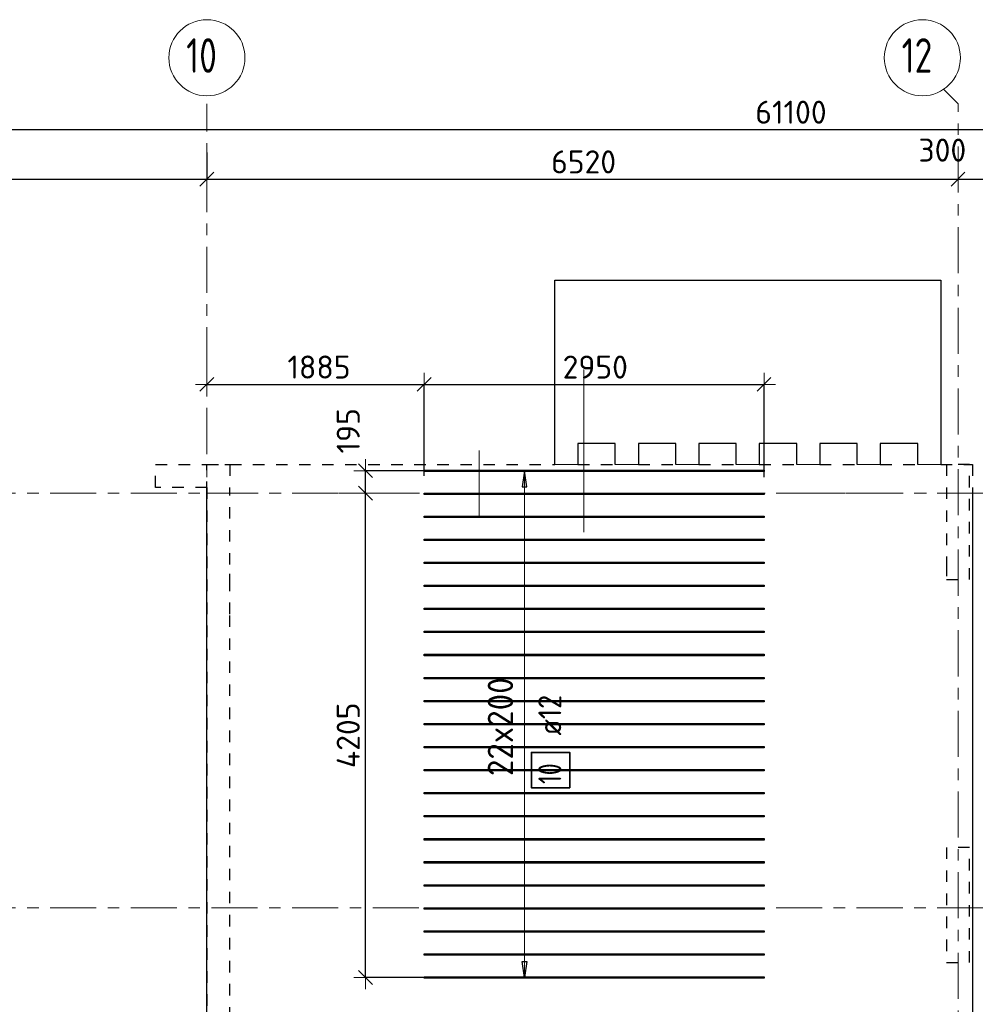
# Model space of a CAD drawing. Header units: metres. Extents: x -38 to 97, y -15 to 21.
# Tile 6 of 184: x 24.41 to 32.7, y 11.96 to 20.51. Entities that reach past the tile are written whole.
import ezdxf

# ---------------------------------------------------------------- set-up
doc = ezdxf.new("R2010")
doc.units = ezdxf.units.M
doc.header["$PDMODE"] = 65
for name, pattern in [('______11', [0.5, 0.4, -0.05, 0, -0.05]), ('______2', [0.0405, 0.03, -0.0105]), ('______3', [0.5, 0.4, -0.1]), ('______5', [1.1, 0.8, -0.1, 0.1, -0.1])]:
    doc.linetypes.add(name, pattern=pattern)
for name, color, linetype, lineweight in [('XR$1$Осевая линия (1)', 7, '______5', 13), ('XR$1$Размерная линия (1)', 7, 'Continuous', 13), ('XR$5$Балка (1)', 7, '______3', 13), ('XR$5$Перекрытие (1)', 7, 'Continuous', 35), ('XR$5$Размерная линия (1)', 7, 'Continuous', 13)]:
    doc.layers.add(name, color=color, linetype=linetype, lineweight=lineweight)
doc.layers.add('XR$5$Арм.стержн.Доп. Арм верхн.зоны Х', color=7, linetype='Continuous', lineweight=35, true_color=0x8c8cff)
doc.layers.add('XR$7$Стена_ бетон несущ.', color=7, linetype='Continuous', lineweight=70, true_color=0xb4b496)
doc.styles.add('ISOCPEUR', font='txt')
doc.dimstyles.new('DIMSTYLE_3', dxfattribs={"dimtxt": 0.2, "dimasz": 0.2, "dimexe": 0, "dimexo": 0, "dimgap": 0.1, "dimtad": 2, "dimdec": 0, "dimlfac": 1000, "dimrnd": 5, "dimzin": 12, "dimdsep": 46, "dimtxsty": 'ISOCPEUR', "dimblk1": 'ALL_ML_STRICH', "dimblk2": 'ALL_ML_STRICH', "dimsah": 1, "dimcen": 0, "dimclrd": 7, "dimclre": 256, "dimclrt": 7, "dimadec": 0, "dimazin": 0, "dimtfac": 1, "dimtdec": 0, "dimtix": 1, "dimtmove": 2, "dimatfit": 3, "dimfxl": 0, "dimtzin": 0, "dimlwd": 0, "dimlwe": -3, "dimarcsym": 0})
doc.dimstyles.new('DIMSTYLE_37', dxfattribs={"dimtxt": 0.2, "dimasz": 0.2, "dimexe": 0, "dimexo": 0, "dimgap": 0.1, "dimtad": 2, "dimdec": 0, "dimlfac": 1000, "dimrnd": 5, "dimzin": 12, "dimdsep": 46, "dimtxsty": 'ISOCPEUR', "dimblk1": 'ALL_ML_STRICH', "dimblk2": 'ALL_ML_STRICH', "dimsah": 1, "dimcen": 0, "dimclrd": 7, "dimclre": 256, "dimclrt": 7, "dimadec": 0, "dimazin": 0, "dimtfac": 1, "dimtdec": 0, "dimtix": 1, "dimtmove": 2, "dimatfit": 3, "dimfxl": 0, "dimtvp": 1.2, "dimtzin": 0, "dimlwd": 0, "dimlwe": -3, "dimarcsym": 0})
doc.dimstyles.new('DIMSTYLE_5', dxfattribs={"dimtxt": 0.2, "dimasz": 0.2, "dimexe": 0, "dimexo": 0, "dimgap": 0.1, "dimtad": 2, "dimdec": 0, "dimlfac": 1000, "dimrnd": 5, "dimzin": 12, "dimdsep": 46, "dimtxsty": 'ISOCPEUR', "dimblk1": 'ALL_ML_STRICH', "dimblk2": 'ALL_ML_STRICH', "dimsah": 1, "dimcen": 0, "dimclrd": 7, "dimclre": 256, "dimclrt": 7, "dimadec": 0, "dimazin": 0, "dimtfac": 1, "dimtdec": 0, "dimtix": 1, "dimtmove": 2, "dimatfit": 3, "dimfxl": 0, "dimtvp": 1.2, "dimtzin": 0, "dimlwd": 0, "dimlwe": -3, "dimarcsym": 0})

# ---------------------------------------------------------------- blocks, each defined once
blk = doc.blocks.new('ALL_ML_STRICH')
at = {"color": 0, "linetype": 'ByBlock', "lineweight": -2}
for p, q in [((0, -0.5), (0, 0.5)), ((-1, 0), (0.5, 0)), ((-0.3, -0.3), (0.3, 0.3))]:
    blk.add_line(p, q, dxfattribs=at)
blk = doc.blocks.new('*D10')
at = {"layer": 'DEFPOINTS', "color": 7, "linetype": 'Continuous', "lineweight": 13, "transparency": 33554687}
for p in [(0.5, 19.5574), (0.5, 19.3768), (61.6, 17.1197)]:
    blk.add_point(p, dxfattribs=at)
at = {"layer": 'XR$1$Размерная линия (1)', "color": 9, "linetype": 'Continuous', "lineweight": -2, "true_color": 0xc7c7c7, "transparency": 33554687}
for p, q in [((0.5, 19.3568), (0.5, 19.5574)), ((61.6, 17.1397), (61.6, 19.5574))]:
    blk.add_line(p, q, dxfattribs=at)
at = {"layer": 'XR$1$Размерная линия (1)', "color": 7, "linetype": 'Continuous', "lineweight": -2, "transparency": 33554687}
blk.add_line((0.5, 19.5574), (61.6, 19.5574), dxfattribs=at)
at = {"layer": 'XR$1$Размерная линия (1)', "color": 7, "linetype": 'Continuous', "lineweight": 13, "transparency": 33554687, "xscale": 0.2, "yscale": 0.2, "zscale": 0.2, "rotation": 180}
blk.add_blockref('ALL_ML_STRICH', (0.5, 19.5574), dxfattribs=at)
at = {"layer": 'XR$1$Размерная линия (1)', "color": 7, "linetype": 'Continuous', "lineweight": 13, "transparency": 33554687, "xscale": 0.2, "yscale": 0.2, "zscale": 0.2}
blk.add_blockref('ALL_ML_STRICH', (61.6, 19.5574), dxfattribs=at)
at = {"layer": 'XR$1$Размерная линия (1)', "color": 7, "linetype": 'Continuous', "lineweight": 13, "transparency": 33554687, "insert": (31.1, 19.7074), "char_height": 0.2, "width": 1, "attachment_point": 5, "style": 'ISOCPEUR'}
blk.add_mtext('\\A1;{61100}', dxfattribs=at)
blk = doc.blocks.new('*D30')
at = {"layer": 'DEFPOINTS', "color": 7, "linetype": 'Continuous', "lineweight": 13, "transparency": 33554687}
for p in [(21.68, 19.379), (26.03, 19.379), (21.68, 19.1261)]:
    blk.add_point(p, dxfattribs=at)
at = {"layer": 'XR$1$Размерная линия (1)', "color": 9, "linetype": 'Continuous', "lineweight": -2, "true_color": 0xc7c7c7, "transparency": 33554687}
for p, q in [((21.68, 19.359), (21.68, 19.1261)), ((26.03, 19.359), (26.03, 19.1261))]:
    blk.add_line(p, q, dxfattribs=at)
at = {"layer": 'XR$1$Размерная линия (1)', "color": 7, "linetype": 'Continuous', "lineweight": -2, "transparency": 33554687}
blk.add_line((21.68, 19.1261), (26.03, 19.1261), dxfattribs=at)
at = {"layer": 'XR$1$Размерная линия (1)', "color": 7, "linetype": 'Continuous', "lineweight": 13, "transparency": 33554687, "xscale": 0.2, "yscale": 0.2, "zscale": 0.2, "rotation": 180}
blk.add_blockref('ALL_ML_STRICH', (21.68, 19.1261), dxfattribs=at)
at = {"layer": 'XR$1$Размерная линия (1)', "color": 7, "linetype": 'Continuous', "lineweight": 13, "transparency": 33554687, "xscale": 0.2, "yscale": 0.2, "zscale": 0.2}
blk.add_blockref('ALL_ML_STRICH', (26.03, 19.1261), dxfattribs=at)
at = {"layer": 'XR$1$Размерная линия (1)', "color": 7, "linetype": 'Continuous', "lineweight": 13, "transparency": 33554687, "insert": (23.855, 19.2761), "char_height": 0.2, "width": 0.8, "attachment_point": 5, "style": 'ISOCPEUR'}
blk.add_mtext('\\A1;{4350}', dxfattribs=at)
blk = doc.blocks.new('*D31')
at = {"layer": 'DEFPOINTS', "color": 7, "linetype": 'Continuous', "lineweight": 13, "transparency": 33554687}
for p in [(26.03, 19.379), (26.03, 19.1261), (32.55, 19.1352)]:
    blk.add_point(p, dxfattribs=at)
at = {"layer": 'XR$1$Размерная линия (1)', "color": 9, "linetype": 'Continuous', "lineweight": -2, "true_color": 0xc7c7c7, "transparency": 33554687}
for p, q in [((26.03, 19.359), (26.03, 19.1261)), ((32.55, 19.1261), (32.55, 19.1261))]:
    blk.add_line(p, q, dxfattribs=at)
at = {"layer": 'XR$1$Размерная линия (1)', "color": 7, "linetype": 'Continuous', "lineweight": -2, "transparency": 33554687}
blk.add_line((26.03, 19.1261), (32.55, 19.1261), dxfattribs=at)
at = {"layer": 'XR$1$Размерная линия (1)', "color": 7, "linetype": 'Continuous', "lineweight": 13, "transparency": 33554687, "xscale": 0.2, "yscale": 0.2, "zscale": 0.2, "rotation": 180}
blk.add_blockref('ALL_ML_STRICH', (26.03, 19.1261), dxfattribs=at)
at = {"layer": 'XR$1$Размерная линия (1)', "color": 7, "linetype": 'Continuous', "lineweight": 13, "transparency": 33554687, "xscale": 0.2, "yscale": 0.2, "zscale": 0.2}
blk.add_blockref('ALL_ML_STRICH', (32.55, 19.1261), dxfattribs=at)
at = {"layer": 'XR$1$Размерная линия (1)', "color": 7, "linetype": 'Continuous', "lineweight": 13, "transparency": 33554687, "insert": (29.3, 19.2761), "char_height": 0.2, "width": 0.8, "attachment_point": 5, "style": 'ISOCPEUR'}
blk.add_mtext('\\A1;{6520}', dxfattribs=at)
blk = doc.blocks.new('*D32')
at = {"layer": 'DEFPOINTS', "color": 7, "linetype": 'Continuous', "lineweight": 13, "transparency": 33554687}
for p in [(32.55, 19.1352), (32.55, 19.1261), (32.85, 19.1352)]:
    blk.add_point(p, dxfattribs=at)
at = {"layer": 'XR$1$Размерная линия (1)', "color": 9, "linetype": 'Continuous', "lineweight": -2, "true_color": 0xc7c7c7, "transparency": 33554687}
for p, q in [((32.55, 19.1261), (32.55, 19.1261)), ((32.85, 19.1261), (32.85, 19.1261))]:
    blk.add_line(p, q, dxfattribs=at)
at = {"layer": 'XR$1$Размерная линия (1)', "color": 7, "linetype": 'Continuous', "lineweight": -2, "transparency": 33554687}
blk.add_line((32.55, 19.1261), (32.85, 19.1261), dxfattribs=at)
at = {"layer": 'XR$1$Размерная линия (1)', "color": 7, "linetype": 'Continuous', "lineweight": 13, "transparency": 33554687, "xscale": 0.2, "yscale": 0.2, "zscale": 0.2, "rotation": 180}
blk.add_blockref('ALL_ML_STRICH', (32.55, 19.1261), dxfattribs=at)
at = {"layer": 'XR$1$Размерная линия (1)', "color": 7, "linetype": 'Continuous', "lineweight": 13, "transparency": 33554687, "xscale": 0.2, "yscale": 0.2, "zscale": 0.2}
blk.add_blockref('ALL_ML_STRICH', (32.85, 19.1261), dxfattribs=at)
at = {"layer": 'XR$1$Размерная линия (1)', "color": 7, "linetype": 'Continuous', "lineweight": 13, "transparency": 33554687, "insert": (32.4139, 19.3782), "char_height": 0.2, "width": 0.6, "attachment_point": 5, "style": 'ISOCPEUR'}
blk.add_mtext('\\A1;{300}', dxfattribs=at)
blk = doc.blocks.new('*D584')
at = {"layer": 'DEFPOINTS', "color": 7, "linetype": 'Continuous', "lineweight": 13, "transparency": 33554687}
for p in [(27.7192, 16.4002), (27.4067, 12.1953), (28.0214, 12.1953)]:
    blk.add_point(p, dxfattribs=at)
at = {"layer": 'XR$5$Размерная линия (1)', "color": 9, "linetype": 'Continuous', "lineweight": -2, "true_color": 0xc7c7c7, "transparency": 33554687}
for p, q in [((27.4067, 16.4002), (27.4067, 16.4002)), ((28.0014, 12.1953), (27.4067, 12.1953))]:
    blk.add_line(p, q, dxfattribs=at)
at = {"layer": 'XR$5$Размерная линия (1)', "color": 7, "linetype": 'Continuous', "lineweight": -2, "transparency": 33554687}
blk.add_line((27.4067, 12.1953), (27.4067, 16.4002), dxfattribs=at)
at = {"layer": 'XR$5$Размерная линия (1)', "color": 7, "linetype": 'Continuous', "lineweight": 13, "transparency": 33554687, "xscale": 0.2, "yscale": 0.2, "zscale": 0.2}
for p, rotation in [((27.4067, 16.4002), 90), ((27.4067, 12.1953), 270)]:
    blk.add_blockref('ALL_ML_STRICH', p, dxfattribs=dict(at, rotation=rotation))
at = {"layer": 'XR$5$Размерная линия (1)', "color": 7, "linetype": 'Continuous', "lineweight": 13, "transparency": 33554687, "insert": (27.2567, 14.2978), "char_height": 0.2, "width": 0.8, "attachment_point": 5, "rotation": 90, "style": 'ISOCPEUR'}
blk.add_mtext('\\A1;{4205}', dxfattribs=at)
blk = doc.blocks.new('*D585')
at = {"layer": 'DEFPOINTS', "color": 7, "linetype": 'Continuous', "lineweight": 13, "transparency": 33554687}
for p in [(27.9654, 16.5953), (27.4067, 16.4002), (27.7192, 16.4002)]:
    blk.add_point(p, dxfattribs=at)
at = {"layer": 'XR$5$Размерная линия (1)', "color": 9, "linetype": 'Continuous', "lineweight": -2, "true_color": 0xc7c7c7, "transparency": 33554687}
for p, q in [((27.9454, 16.5953), (27.4067, 16.5953)), ((27.4067, 16.4002), (27.4067, 16.4002))]:
    blk.add_line(p, q, dxfattribs=at)
at = {"layer": 'XR$5$Размерная линия (1)', "color": 7, "linetype": 'Continuous', "lineweight": -2, "transparency": 33554687}
blk.add_line((27.4067, 16.4002), (27.4067, 16.5953), dxfattribs=at)
at = {"layer": 'XR$5$Размерная линия (1)', "color": 7, "linetype": 'Continuous', "lineweight": 13, "transparency": 33554687, "xscale": 0.2, "yscale": 0.2, "zscale": 0.2}
for p, rotation in [((27.4067, 16.5953), 90), ((27.4067, 16.4002), 270)]:
    blk.add_blockref('ALL_ML_STRICH', p, dxfattribs=dict(at, rotation=rotation))
at = {"layer": 'XR$5$Размерная линия (1)', "color": 7, "linetype": 'Continuous', "lineweight": 13, "transparency": 33554687, "insert": (27.2567, 16.9413), "char_height": 0.2, "width": 0.6, "attachment_point": 5, "rotation": 90, "style": 'ISOCPEUR'}
blk.add_mtext('\\A1;{195}', dxfattribs=at)
blk = doc.blocks.new('*D586')
at = {"layer": 'DEFPOINTS', "color": 7, "linetype": 'Continuous', "lineweight": 13, "transparency": 33554687}
for p in [(26.03, 17.3449), (26.03, 17.2748), (27.9163, 16.532)]:
    blk.add_point(p, dxfattribs=at)
at = {"layer": 'XR$5$Размерная линия (1)', "color": 9, "linetype": 'Continuous', "lineweight": -2, "true_color": 0xc7c7c7, "transparency": 33554687}
for p, q in [((26.03, 17.3449), (26.03, 17.3449)), ((27.9163, 16.552), (27.9163, 17.3449))]:
    blk.add_line(p, q, dxfattribs=at)
at = {"layer": 'XR$5$Размерная линия (1)', "color": 7, "linetype": 'Continuous', "lineweight": -2, "transparency": 33554687}
blk.add_line((26.03, 17.3449), (27.9163, 17.3449), dxfattribs=at)
at = {"layer": 'XR$5$Размерная линия (1)', "color": 7, "linetype": 'Continuous', "lineweight": 13, "transparency": 33554687, "xscale": 0.2, "yscale": 0.2, "zscale": 0.2, "rotation": 180}
blk.add_blockref('ALL_ML_STRICH', (26.03, 17.3449), dxfattribs=at)
at = {"layer": 'XR$5$Размерная линия (1)', "color": 7, "linetype": 'Continuous', "lineweight": 13, "transparency": 33554687, "xscale": 0.2, "yscale": 0.2, "zscale": 0.2}
blk.add_blockref('ALL_ML_STRICH', (27.9163, 17.3449), dxfattribs=at)
at = {"layer": 'XR$5$Размерная линия (1)', "color": 7, "linetype": 'Continuous', "lineweight": 13, "transparency": 33554687, "insert": (27.0031, 17.4949), "char_height": 0.2, "width": 0.8, "attachment_point": 5, "style": 'ISOCPEUR'}
blk.add_mtext('\\A1;{1885}', dxfattribs=at)
blk = doc.blocks.new('*D587')
at = {"layer": 'DEFPOINTS', "color": 7, "linetype": 'Continuous', "lineweight": 13, "transparency": 33554687}
for p in [(27.9163, 17.3449), (27.9163, 16.532), (30.8663, 16.5187)]:
    blk.add_point(p, dxfattribs=at)
at = {"layer": 'XR$5$Размерная линия (1)', "color": 9, "linetype": 'Continuous', "lineweight": -2, "true_color": 0xc7c7c7, "transparency": 33554687}
for p, q in [((27.9163, 16.552), (27.9163, 17.3449)), ((30.8663, 16.5387), (30.8663, 17.3449))]:
    blk.add_line(p, q, dxfattribs=at)
at = {"layer": 'XR$5$Размерная линия (1)', "color": 7, "linetype": 'Continuous', "lineweight": -2, "transparency": 33554687}
blk.add_line((27.9163, 17.3449), (30.8663, 17.3449), dxfattribs=at)
at = {"layer": 'XR$5$Размерная линия (1)', "color": 7, "linetype": 'Continuous', "lineweight": 13, "transparency": 33554687, "xscale": 0.2, "yscale": 0.2, "zscale": 0.2, "rotation": 180}
blk.add_blockref('ALL_ML_STRICH', (27.9163, 17.3449), dxfattribs=at)
at = {"layer": 'XR$5$Размерная линия (1)', "color": 7, "linetype": 'Continuous', "lineweight": 13, "transparency": 33554687, "xscale": 0.2, "yscale": 0.2, "zscale": 0.2}
blk.add_blockref('ALL_ML_STRICH', (30.8663, 17.3449), dxfattribs=at)
at = {"layer": 'XR$5$Размерная линия (1)', "color": 7, "linetype": 'Continuous', "lineweight": 13, "transparency": 33554687, "insert": (29.4013, 17.4949), "char_height": 0.2, "width": 0.8, "attachment_point": 5, "style": 'ISOCPEUR'}
blk.add_mtext('\\A1;{2950}', dxfattribs=at)

msp = doc.modelspace()

# ---------------------------------------------------------------- linework, layer by layer
at = {"color": 52, "linetype": 'Continuous', "lineweight": 13, "transparency": 33554687}
for p, q in [((29.3023, 17.4744), (29.3023, 16.0616)), ((29.3023, 17.4744), (29.3023, 16.0616)), ((28.3922, 16.7719), (28.3922, 16.192)), ((28.3922, 16.7719), (28.3922, 16.192))]:
    msp.add_line(p, q, dxfattribs=at)
at = {"layer": 'XR$1$Осевая линия (1)', "color": 253, "linetype": '______11', "lineweight": 13, "true_color": 0xa0a0a0, "transparency": 33554687}
for p, q in [((32.55, 19.78), (32.4227, 19.9073)), ((26.03, 8.34), (26.03, 19.78)), ((32.55, -3.39), (32.55, 19.78)), ((-2.63, 16.4), (62.6, 16.4)), ((-2.63, 12.8), (62.6, 12.8))]:
    msp.add_line(p, q, dxfattribs=at)
at = {"layer": 'XR$1$Осевая линия (1)', "color": 7, "linetype": 'Continuous', "lineweight": 13, "transparency": 33554687}
for centre in [(26.0304, 20.1801), (32.2404, 20.1801)]:
    msp.add_circle(centre, 0.3304, dxfattribs=at)
at = {"layer": 'XR$5$Арм.стержн.Доп. Арм верхн.зоны Х', "color": 253, "linetype": 'Continuous', "lineweight": -3, "true_color": 0xa0a0a0, "transparency": 33554687}
for p, q in [((28.7878, 16.5953), (28.6878, 16.5953)), ((28.7878, 16.5953), (28.8878, 16.5953)), ((28.7878, 12.1953), (28.6878, 12.1953)), ((28.7878, 12.1953), (28.8878, 12.1953))]:
    msp.add_line(p, q, dxfattribs=at)
at = {"layer": 'XR$5$Арм.стержн.Доп. Арм верхн.зоны Х', "color": 7, "linetype": 'Continuous', "lineweight": 25, "transparency": 33554687}
for p, q in [((28.7878, 16.5953), (28.7678, 16.4553)), ((28.8078, 16.4553), (28.7878, 16.5953)), ((28.7678, 16.4553), (28.8078, 16.4553)), ((28.7878, 12.1953), (28.7678, 12.3353)), ((28.7678, 12.3353), (28.8078, 12.3353)), ((28.8078, 12.3353), (28.7878, 12.1953))]:
    msp.add_line(p, q, dxfattribs=at)
at = {"layer": 'XR$5$Арм.стержн.Доп. Арм верхн.зоны Х', "color": 7, "linetype": 'Continuous', "lineweight": 13, "transparency": 33554687}
for p, q in [((28.7878, 16.5953), (28.7878, 16.5953)), ((28.7878, 12.1953), (28.7878, 16.5953)), ((28.7878, 12.1953), (28.7878, 12.1953))]:
    msp.add_line(p, q, dxfattribs=at)
at = {"layer": 'XR$5$Арм.стержн.Доп. Арм верхн.зоны Х', "color": 34, "linetype": 'Continuous', "lineweight": 25, "transparency": 33554687}
for points in [[(30.8663, 16.5893), (27.9163, 16.5893), (27.9163, 16.6013), (30.8663, 16.6013), (30.8663, 16.5893)], [(30.8663, 16.3893), (27.9163, 16.3893), (27.9163, 16.4013), (30.8663, 16.4013), (30.8663, 16.3893)], [(30.8663, 16.1893), (27.9163, 16.1893), (27.9163, 16.2013), (30.8663, 16.2013), (30.8663, 16.1893)], [(30.8663, 15.9893), (27.9163, 15.9893), (27.9163, 16.0013), (30.8663, 16.0013), (30.8663, 15.9893)], [(30.8663, 15.7893), (27.9163, 15.7893), (27.9163, 15.8013), (30.8663, 15.8013), (30.8663, 15.7893)], [(30.8663, 15.5893), (27.9163, 15.5893), (27.9163, 15.6013), (30.8663, 15.6013), (30.8663, 15.5893)], [(30.8663, 15.3893), (27.9163, 15.3893), (27.9163, 15.4013), (30.8663, 15.4013), (30.8663, 15.3893)], [(30.8663, 15.1893), (27.9163, 15.1893), (27.9163, 15.2013), (30.8663, 15.2013), (30.8663, 15.1893)], [(30.8663, 14.9893), (27.9163, 14.9893), (27.9163, 15.0013), (30.8663, 15.0013), (30.8663, 14.9893)], [(30.8663, 14.7893), (27.9163, 14.7893), (27.9163, 14.8013), (30.8663, 14.8013), (30.8663, 14.7893)], [(30.8663, 14.5893), (27.9163, 14.5893), (27.9163, 14.6013), (30.8663, 14.6013), (30.8663, 14.5893)], [(30.8663, 14.3893), (27.9163, 14.3893), (27.9163, 14.4013), (30.8663, 14.4013), (30.8663, 14.3893)], [(30.8663, 14.1893), (27.9163, 14.1893), (27.9163, 14.2013), (30.8663, 14.2013), (30.8663, 14.1893)], [(30.8663, 13.9893), (27.9163, 13.9893), (27.9163, 14.0013), (30.8663, 14.0013), (30.8663, 13.9893)], [(30.8663, 13.7893), (27.9163, 13.7893), (27.9163, 13.8013), (30.8663, 13.8013), (30.8663, 13.7893)], [(30.8663, 13.5893), (27.9163, 13.5893), (27.9163, 13.6013), (30.8663, 13.6013), (30.8663, 13.5893)], [(30.8663, 13.3893), (27.9163, 13.3893), (27.9163, 13.4013), (30.8663, 13.4013), (30.8663, 13.3893)], [(30.8663, 13.1893), (27.9163, 13.1893), (27.9163, 13.2013), (30.8663, 13.2013), (30.8663, 13.1893)], [(30.8663, 12.9893), (27.9163, 12.9893), (27.9163, 13.0013), (30.8663, 13.0013), (30.8663, 12.9893)], [(30.8663, 12.7893), (27.9163, 12.7893), (27.9163, 12.8013), (30.8663, 12.8013), (30.8663, 12.7893)], [(30.8663, 12.5893), (27.9163, 12.5893), (27.9163, 12.6013), (30.8663, 12.6013), (30.8663, 12.5893)], [(30.8663, 12.3893), (27.9163, 12.3893), (27.9163, 12.4013), (30.8663, 12.4013), (30.8663, 12.3893)], [(30.8663, 12.1893), (27.9163, 12.1893), (27.9163, 12.2013), (30.8663, 12.2013), (30.8663, 12.1893)]]:
    msp.add_lwpolyline(points, dxfattribs=at)
at = {"layer": 'XR$5$Арм.стержн.Доп. Арм верхн.зоны Х', "color": 7, "linetype": 'Continuous', "lineweight": 35, "transparency": 33554687}
msp.add_lwpolyline([(29.18, 13.843), (29.18, 14.1497), (28.8466, 14.1497), (28.8466, 13.843), (29.18, 13.843)], dxfattribs=at)
at = {"layer": 'XR$5$Балка (1)', "color": 7, "linetype": '______2', "lineweight": 25, "transparency": 33554687}
for p, q in [((26.03, 16.4002), (26.03, 16.6502)), ((26.03, 16.6502), (29.0501, 16.6502)), ((29.2501, 16.6502), (29.5751, 16.6502)), ((29.7751, 16.6502), (30.1001, 16.6502)), ((30.3001, 16.6502), (30.6251, 16.6502)), ((30.8251, 16.6502), (31.1501, 16.6502)), ((31.3501, 16.6502), (31.6751, 16.6502)), ((31.8751, 16.6502), (32.2001, 16.6502)), ((32.4001, 16.6502), (32.675, 16.6502)), ((32.675, 16.6502), (32.675, 16.4002))]:
    msp.add_line(p, q, dxfattribs=at)
at = {"layer": 'XR$5$Балка (1)', "color": 7, "linetype": '______2', "lineweight": 18, "transparency": 33554687}
for p, q in [((29.0501, 16.6502), (29.2501, 16.6502)), ((29.5751, 16.6502), (29.7751, 16.6502)), ((30.1001, 16.6502), (30.3001, 16.6502)), ((30.6251, 16.6502), (30.8251, 16.6502)), ((31.1501, 16.6502), (31.3501, 16.6502)), ((31.6751, 16.6502), (31.8751, 16.6502)), ((32.2001, 16.6502), (32.4001, 16.6502))]:
    msp.add_line(p, q, dxfattribs=at)
at = {"layer": 'XR$5$Перекрытие (1)', "color": 7, "linetype": 'Continuous', "lineweight": 25, "transparency": 33554687}
for p, q in [((29.0501, 16.8302), (29.0501, 18.2502)), ((29.0501, 18.2502), (32.4001, 18.2502)), ((32.4001, 18.2502), (32.4001, 16.8302)), ((29.0501, 16.6502), (29.0501, 16.8302)), ((29.5751, 16.8302), (29.2501, 16.8302)), ((29.2501, 16.8302), (29.2501, 16.6502)), ((29.5751, 16.6502), (29.5751, 16.8302)), ((30.1001, 16.8302), (29.7751, 16.8302)), ((29.7751, 16.8302), (29.7751, 16.6502)), ((30.1001, 16.6502), (30.1001, 16.8302)), ((30.3001, 16.8302), (30.3001, 16.6502)), ((30.6251, 16.8302), (30.3001, 16.8302)), ((30.6251, 16.6502), (30.6251, 16.8302)), ((31.1501, 16.8302), (30.8251, 16.8302)), ((30.8251, 16.8302), (30.8251, 16.6502)), ((31.1501, 16.6502), (31.1501, 16.8302)), ((31.6751, 16.8302), (31.3501, 16.8302)), ((31.3501, 16.8302), (31.3501, 16.6502)), ((31.6751, 16.6502), (31.6751, 16.8302)), ((32.2001, 16.8302), (31.8751, 16.8302)), ((31.8751, 16.8302), (31.8751, 16.6502)), ((32.2001, 16.6502), (32.2001, 16.8302)), ((32.4001, 16.8302), (32.4001, 16.6502)), ((26.03, 9.0002), (26.03, 16.4002)), ((32.675, 16.4002), (32.675, -0.25))]:
    msp.add_line(p, q, dxfattribs=at)
at = {"layer": 'XR$5$Перекрытие (1)', "color": 7, "linetype": '______2', "lineweight": 18, "transparency": 33554687}
for p, q in [((29.2501, 16.6502), (29.0501, 16.6502)), ((29.2501, 16.6502), (29.0501, 16.6502)), ((29.7751, 16.6502), (29.5751, 16.6502)), ((29.7751, 16.6502), (29.5751, 16.6502)), ((30.3001, 16.6502), (30.1001, 16.6502)), ((30.3001, 16.6502), (30.1001, 16.6502)), ((30.8251, 16.6502), (30.6251, 16.6502)), ((30.8251, 16.6502), (30.6251, 16.6502)), ((31.3501, 16.6502), (31.1501, 16.6502)), ((31.3501, 16.6502), (31.1501, 16.6502)), ((31.8751, 16.6502), (31.6751, 16.6502)), ((31.8751, 16.6502), (31.6751, 16.6502)), ((32.4001, 16.6502), (32.2001, 16.6502)), ((32.4001, 16.6502), (32.2001, 16.6502)), ((32.675, 16.4002), (26.03, 16.4002))]:
    msp.add_line(p, q, dxfattribs=at)
at = {"layer": 'XR$7$Стена_ бетон несущ.', "color": 253, "linetype": '______2', "lineweight": -3, "true_color": 0xa0a0a0, "transparency": 33554687}
for p, q in [((32.45, 16.65), (32.45, 15.78)), ((32.65, 16.65), (32.45, 16.65)), ((32.65, 15.65), (32.65, 16.65)), ((26.03, 16.45), (26.03, 9)), ((26.23, 15.78), (26.23, 16.45)), ((26.23, 15.6), (26.23, 15.78)), ((32.45, 15.78), (32.45, 15.65)), ((32.45, 15.65), (32.65, 15.65)), ((26.23, 15.35), (26.23, 15.6)), ((26.23, 10.6396), (26.23, 15.35)), ((32.45, 13.325), (32.45, 12.325)), ((32.65, 13.325), (32.45, 13.325)), ((32.65, 12.325), (32.65, 13.325)), ((32.45, 12.325), (32.65, 12.325))]:
    msp.add_line(p, q, dxfattribs=at)
for points in [[(25.585, 16.65), (26.23, 16.65), (26.23, 16.45)], [(26.03, 16.45), (25.585, 16.45), (25.585, 16.65)]]:
    msp.add_lwpolyline(points, dxfattribs=at)

# ---------------------------------------------------------------- texts
at = {"layer": 'XR$1$Осевая линия (1)', "color": 7, "linetype": 'Continuous', "lineweight": 13, "transparency": 33554687, "char_height": 0.3, "width": 0.472281, "attachment_point": 7, "style": 'ISOCPEUR'}
for s, insert in [('\\W0.75;10', (25.8504, 20.0496)), ('\\W0.75;12', (32.0604, 20.0496))]:
    msp.add_mtext(s, dxfattribs=dict(at, insert=insert))
at = {"layer": 'XR$5$Арм.стержн.Доп. Арм верхн.зоны Х', "color": 7, "linetype": 'Continuous', "lineweight": 13, "transparency": 33554687, "insert": (28.6878, 13.9443), "char_height": 0.22, "width": 1.028182, "attachment_point": 7, "rotation": 90, "style": 'ISOCPEUR'}
msp.add_mtext('\\W0.95;22x200', dxfattribs=at)
at = {"layer": 'XR$5$Арм.стержн.Доп. Арм верхн.зоны Х', "color": 7, "linetype": 'Continuous', "lineweight": 25, "transparency": 33554687, "char_height": 0.2, "attachment_point": 7, "rotation": 90, "style": 'ISOCPEUR'}
for s, insert, width in [('\\W0.89; ø12 ', (29.1066, 14.183), 0.749105), ('\\W0.75;10', (29.1066, 13.8764), 0.314854)]:
    msp.add_mtext(s, dxfattribs=dict(at, insert=insert, width=width))

# ---------------------------------------------------------------- dimensions: what is measured, and where the dimension line sits
at = {"layer": 'XR$1$Размерная линия (1)', "color": 7, "linetype": 'Continuous', "lineweight": 13, "transparency": 33554687}
for base, p1, p2, dimstyle, picture, middle in [((61.6, 19.5574), (0.5, 19.3568), (61.6, 17.1397), 'DIMSTYLE_3', '*D10', (31.1, 19.7074)), ((32.85, 19.1261), (32.55, 19.1261), (32.85, 19.1261), 'DIMSTYLE_5', '*D32', (32.4139, 19.3782)), ((26.03, 19.1261), (21.68, 19.359), (26.03, 19.359), 'DIMSTYLE_3', '*D30', (23.855, 19.2761)), ((32.55, 19.1261), (26.03, 19.359), (32.55, 19.1261), 'DIMSTYLE_3', '*D31', (29.3, 19.2761))]:
    dim = msp.add_linear_dim(base=base, p1=p1, p2=p2, dimstyle=dimstyle, override={"dimpost": '<>', "dimclrd": 7, "dimclre": 9, "dimclrt": 7, "dimlwd": 0, "dimlwe": 65533}, dxfattribs=at)
    dim.commit()
    dim.dimension.update_dxf_attribs({"geometry": picture, "text_midpoint": middle, "dimtype": 160})
at = {"layer": 'XR$5$Размерная линия (1)', "color": 7, "linetype": 'Continuous', "lineweight": 13, "transparency": 33554687}
for base, p1, p2, picture, middle in [((27.9163, 17.3449), (26.03, 17.3449), (27.9163, 16.552), '*D586', (27.0031, 17.4949)), ((30.8663, 17.3449), (27.9163, 16.552), (30.8663, 16.5387), '*D587', (29.4013, 17.4949))]:
    dim = msp.add_linear_dim(base=base, p1=p1, p2=p2, dimstyle='DIMSTYLE_3', override={"dimpost": '<>', "dimclrd": 7, "dimclre": 9, "dimclrt": 7, "dimlwd": 0, "dimlwe": 65533}, dxfattribs=at)
    dim.commit()
    dim.dimension.update_dxf_attribs({"geometry": picture, "text_midpoint": middle, "dimtype": 160})
for base, p1, p2, dimstyle, picture, middle in [((27.4067, 16.5953), (27.4067, 16.4002), (27.9454, 16.5953), 'DIMSTYLE_37', '*D585', (27.2567, 16.9413)), ((27.4067, 16.4002), (28.0014, 12.1953), (27.4067, 16.4002), 'DIMSTYLE_3', '*D584', (27.2567, 14.2978))]:
    dim = msp.add_linear_dim(base=base, p1=p1, p2=p2, angle=90, dimstyle=dimstyle, override={"dimpost": '<>', "dimclrd": 7, "dimclre": 9, "dimclrt": 7, "dimlwd": 0, "dimlwe": 65533}, dxfattribs=at)
    dim.commit()
    dim.dimension.update_dxf_attribs({"geometry": picture, "text_midpoint": middle, "dimtype": 160})

doc.saveas('drawing.dxf')
